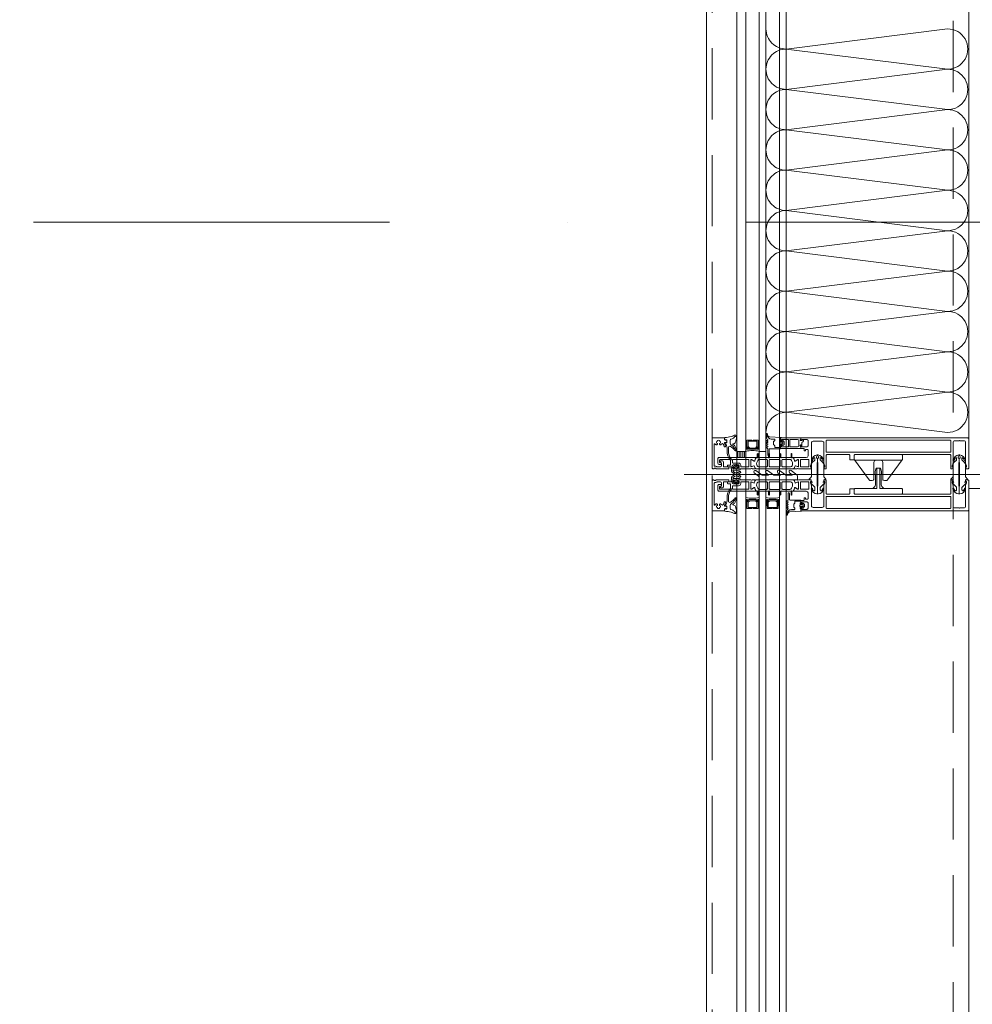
# Model space of a CAD drawing. Header units: millimetres. Extents: x 213386 to 506888, y 183055 to 450952.
# Tile 229 of 256: x 372424 to 373274, y 305035 to 305913. Entities that reach past the tile are written whole.
import ezdxf

# ---------------------------------------------------------------- set-up
doc = ezdxf.new("R2010")
doc.units = ezdxf.units.MM
doc.linetypes.add('ČERCHOVANÁ', pattern=[25.4, 12.7, -6.35, 0, -6.35])
doc.linetypes.add('ČÁRKOVANÁ', pattern=[19.05, 12.7, -6.35])
for name, color, linetype, lineweight in [('FASÁDA DETAILNÍ', 255, 'Continuous', 0), ('NOVA', 255, 'Continuous', 0), ('OSY', 255, 'Continuous', 0)]:
    doc.layers.add(name, color=color, linetype=linetype, lineweight=lineweight)

# ---------------------------------------------------------------- blocks, each defined once
blk = doc.blocks.new('244748_a')
blk.add_lwpolyline([(8.32, -1.69, 0.082248), (6.34, -0.9, -1.09695), (6.94, -0.1, -0.315353), (11.26, -5.15, -0.480529), (10.87, -5.64), (4.27, -5.64), (4.08, -5.45), (-16.53, -5.45), (-16.72, -5.64), (-20.43, -5.64, 0.574019), (-21.93, -4.78), (-22.99, -5.4, 0.524827), (-22.99, -5.9), (-21.93, -6.52, 0.574021), (-20.43, -5.66), (-16.72, -5.66), (-16.53, -5.85), (4.08, -5.85), (4.27, -5.66), (10.87, -5.66, -0.480529), (11.26, -6.15, -0.326229), (6.88, -11.09, -1.09695), (6.28, -10.3, 0.081457), (8.32, -9.61, 0.599203), (7.48, -8.05), (5.52, -8.05, 0.198965), (5.17, -8.2), (2.22, -11.15), (0.93, -12.01, -0.738038), (0.51, -11.62), (0.87, -11, 1), (0.35, -10.7), (0, -11.3), (-0.98, -11.3, 0.619205), (-1.45, -12.06), (-1.28, -12.43, -0.808139), (-2.04, -13.04), (-3.63, -11.44, 0.198906), (-4.34, -11.15), (-14.99, -11.15, -0.198936), (-16.76, -10.42), (-18.98, -8.2, 0.198942), (-19.33, -8.05), (-20.67, -8.05, 0.500217), (-21.09, -8.73, 0.122037), (-18.5, -10.27, -1.093735), (-19.1, -11.07, -0.240768), (-23.7, -6.07, -0.106226), (-23.7, -5.23, -0.256232), (-19, -0.13, -1.093735), (-18.4, -0.92, 0.116856), (-21.09, -2.57, 0.500217), (-20.67, -3.25), (-19.33, -3.25, 0.198942), (-18.98, -3.1), (-16.75, -0.88, -0.198936), (-14.99, -0.15), (-4.34, -0.15, 0.198907), (-3.63, 0.14), (-2.04, 1.74, -0.808139), (-1.28, 1.13), (-1.45, 0.76, 0.619205), (-0.98, 0), (0, 0), (0.35, -0.6, 1), (0.87, -0.3), (0.51, 0.32, -0.738038), (0.93, 0.71), (2.22, -0.15), (5.17, -3.1, 0.198965), (5.52, -3.25), (7.48, -3.25, 0.599203)], format="xyb", close=True)
blk = doc.blocks.new('236134_0100_s_v')
for points in [[(22.8, -23), (22.8, -5), (42, -5, 0.414214), (43, -4), (43, -1, 0.414214), (42, 0), (1, 0, 0.414214), (0, -1), (0, -4, 0.414214), (1, -5), (20.2, -5), (20.2, -23)], [(15, -5, -0.414214), (19, -9), (19, -16.57, 0.165764), (19.53, -23), (23.47, -23, 0.165764), (24, -16.57), (24, -9, -0.414214), (28, -5)]]:
    blk.add_lwpolyline(points, format="xyb")
blk = doc.blocks.new('236134_0200_s_v')
for points in [[(19.58, 5, -0.41166), (17.58, 6.98), (17.45, 22.25, 0.344217), (17.07, 22.73), (16, 23), (14, 23, 0.240828), (13.19, 22.59), (0.19, 4.59)], [(23.42, 5, 0.41166), (25.42, 6.98), (25.55, 22.25, -0.344217), (25.93, 22.73), (27, 23), (29, 23, -0.240828), (29.81, 22.59), (42.81, 4.59)]]:
    blk.add_lwpolyline(points, format="xyb")
blk.add_lwpolyline([(42, 5), (1, 5, 0.414214), (0, 4), (0, 1, 0.414214), (1, 0), (42, 0, 0.414214), (43, 1), (43, 4, 0.414214)], format="xyb", close=True)
blk = doc.blocks.new('284336')
for points in [[(-0.7, -9.6), (-10, -9.6, 0.414511), (-10.51, -10.11), (-10.51, -15.51, -1), (-11.69, -15.51), (-11.69, -9.6), (-12.69, -8.95, -0.668884), (-12.6, -8.23), (-11.99, -8.01, 0.766384), (-11.99, -7.21), (-12.6, -6.99, -0.76831), (-12.6, -6.23), (-11.99, -6.01, 0.766384), (-11.99, -5.21), (-12.6, -4.99, -0.76831), (-12.6, -4.23), (-11.99, -4.01, 0.766384), (-11.99, -3.21), (-12.6, -2.99, -0.877523), (-12.5, -2.22), (-12.1, -2.22, 0.698129), (-11.83, -1.5, -0.220231), (-12.89, 0.78), (-12.89, 3.45, -0.157143), (-12.82, 3.68), (-12.69, 3.42, -0.067482), (-12.48, 2.53, 0.393136), (-8.66, -1.02), (-6.1, -1.02, -0.414214), (-5.61, -1.51), (-5.61, -2.22, -0.267949), (-5.85, -2.65), (-6.35, -2.93, 0.267949), (-6.61, -3.38), (-6.61, -5.84, 0.267949), (-6.35, -6.29), (-5.85, -6.57, -0.267949), (-5.61, -7), (-5.61, -8.11, 0.414215), (-5.1, -8.62), (-0.41, -8.62), (-0.41, -9.31, -0.414212), (-0.7, -9.6)], [(-0.41, 0), (-0.41, -2, 0.990243), (-0.4, -3.02), (0.9, -3.02, 0.414214), (1.21, -2.71), (1.21, -2.61, -0.668123), (1.71, -2.4), (2.75, -3.45, -0.199004), (2.89, -3.79), (2.89, -5.43, -0.199038), (2.75, -5.77), (1.71, -6.82, -0.668191), (1.21, -6.61), (1.21, -6.51, 0.414214), (0.9, -6.2), (-0.4, -6.2, 0.990269), (-0.41, -7.22), (-0.41, -8.6), (-5.1, -8.6, -0.414215), (-5.59, -8.11), (-5.59, -7, 0.267949), (-5.84, -6.56), (-6.34, -6.27, -0.267949), (-6.59, -5.84), (-6.59, -3.38, -0.267949), (-6.34, -2.95), (-5.84, -2.66, 0.267949), (-5.59, -2.22), (-5.59, -1.51, 0.414214), (-6.1, -1), (-8.66, -1, -0.393156), (-12.46, 2.53, 0.067572), (-12.67, 3.43), (-12.8, 3.7, -0.637545), (-12.12, 3.53), (-11.92, 2.53, 0.344315), (-10.06, 0.91), (0, 0.38, -0.406913), (0.39, 0), (-0.41, 0)], [(1.7, -4.31, 0.414235), (1.2, -3.81), (-0.7, -3.81, 0.414214), (-1.2, -4.31), (-1.2, -4.91, 0.414214), (-0.7, -5.41), (1.2, -5.41, 0.414235), (1.7, -4.91), (1.7, -4.31)]]:
    blk.add_lwpolyline(points, format="xyb", close=True)
blk = doc.blocks.new('nesystémový nástavec 18')
for p, q in [((-18, 6.8), (-18, 8.8)), ((-17.5, 9.3), (-15.36, 9.3)), ((-15.36, 9.3), (0, 9.3)), ((0, 9.3), (0, 7.8)), ((-18, 0.5), (-18, 1.8)), ((-17, 6.3), (-17.5, 6.3)), ((-17.5, 2.3), (-17, 2.3)), ((-1.8, 0), (-17.5, 0)), ((-11, 8), (-17, 8)), ((-17, 8), (-17, 6.3)), ((-17, 2.3), (-17, 1.3)), ((-17, 1.3), (-11, 1.3)), ((-11, 1.3), (-11, 8)), ((-2.8, 8), (-9.7, 8)), ((-9.7, 1.3), (-9.7, 8)), ((-9.7, 1.3), (-2.8, 1.3)), ((-1.8, 2.3), (-1.8, 7)), ((0, 0), (-1.8, 0)), ((-0.5, 7.3), (-0.5, 6.8)), ((-0.4, 2.23), (-0.5, 2.04)), ((-0.5, 2.04), (-0.5, 2)), ((0, 6.3), (0.55, 6.3)), ((1.2, 2.44), (0, 2.44)), ((0, 1.5), (0, 0)), ((0.55, 6.3), (0.95, 5.9)), ((0.95, 5.9), (0.95, 4.8)), ((0.95, 4.8), (0.95, 4.14)), ((0.95, 4.14), (1.2, 4.14)), ((1.2, 1.85), (1.2, 2.44)), ((1.4, 3.94), (1.4, 3.84)), ((1.6, 3.64), (1.6, 3.64)), ((1.8, 1.37), (1.7, 1.35)), ((2.25, 1.63), (1.8, 1.37)), ((2.4, 2.84), (2.4, 1.89))]:
    blk.add_line(p, q)
for centre, radius, start, end in [((-17.5, 8.8), 0.5, 90, 180), ((-15.36, 9.8), 0.5, 270, 270.08399), ((-17.5, 6.8), 0.5, 180.0012, 269.9988), ((-17.5, 1.8), 0.5, 89.99896, 180.00017), ((-17.5, 0.5), 0.5, 180, 270.00001), ((-2.8, 7), 1, 0, 90), ((-2.8, 2.3), 1, 270, 0), ((0, 7.3), 0.5, 89.99553, 180.00709), ((0, 6.8), 0.5, 179.9949, 270.00597), ((0, 2), 0.5, 179.97164, 270.03273), ((0, 1.94), 0.5, 89.99745, 144.0007), ((0.75, 4.8), 0.2, 359.96561, 0.03439), ((1.2, 3.94), 0.2, 359.97072, 90.02491), ((1.7, 1.85), 0.5, 179.99915, 269.99998), ((1.6, 3.84), 0.2, 179.97371, 270.03503), ((1.6, 2.84), 0.8, 0.00648, 89.99188), ((2.1, 1.89), 0.3, 299.98153, 0.0183)]:
    blk.add_arc(centre, radius, start, end)
blk = doc.blocks.new('433270')
blk.add_lwpolyline([(1, 0, 0.414364), (0, -1), (0, -1.4, 0.255924), (0.23, -1.83, -0.547723), (0.23, -3.17, 0.255924), (0, -3.6), (0, -14.6, 0.414214), (0.3, -14.9), (1.2, -14.9, 0.414214), (1.7, -14.4), (1.7, -10.3, -0.414214), (2, -10), (6, -10, 0.414248), (7, -9), (7, -7.7, 0.414179), (6.5, -7.2), (5.7, -7.2, 0.414232), (5.4, -7.5), (5.4, -8.2, -0.414198), (5.1, -8.5), (2.8, -8.5, -0.414204), (1.8, -7.5), (1.8, -4.49, -0.147432), (1.97, -3.94, 0.147461), (2.4, -2.5), (2.4, -2.3, -0.414214), (2.9, -1.8), (21.87, -1.8, -0.668178), (22.22, -2.65), (22.16, -2.72, 1), (21.59, -3.29), (21.52, -3.35, 0.198912), (21.38, -3.71), (21.38, -4.05, 0.414214), (22.08, -4.75), (22.38, -4.75, 0.576988), (22.64, -4.3, -0.311246), (24.56, -4.3, 0.576988), (24.82, -4.75), (25.3, -4.75, -0.260065), (25.3, -6.65), (24.82, -6.65, 0.576988), (24.56, -7.1, -0.311246), (22.64, -7.1, 0.576988), (22.38, -6.65), (22.08, -6.65, 0.414214), (21.38, -7.35), (21.38, -7.61, 0.267949), (21.63, -8.04), (21.89, -8.2, -0.637047), (21.73, -10), (19.83, -10.7, 0.315299), (19.5, -11.17), (19.5, -11.49, 0.520567), (20.17, -11.96), (22.83, -10.99, -0.520567), (23.5, -11.46), (23.5, -12.5, 0.414062), (24, -13), (25, -13, 0.414186), (25.5, -12.5), (25.5, -11.5, -0.414182), (26, -11), (27, -11, 0.414214), (27.5, -10.5), (27.5, -0.5, 0.414214), (27, 0), (1, 0)], format="xyb", close=True)
blk = doc.blocks.new('284325')
for points in [[(0.84, -5.23, -0.560316), (0.94, -4.73), (1.94, -4.36, 0.3153), (2.14, -4.08), (2.14, -1.89, 0.451558), (1.8, -1.59), (0.9, -1.7, -0.399586), (0.57, -1.46), (0.3, -0.07, -0.415977), (0.53, 0.29, 0.024107), (6.15, 1.24, 0.076636), (8.99, 2.34, -0.577615), (10.79, 1.3), (10.02, 1.37, 0.283171), (9.08, 0.9, -0.168429), (7.07, -0.74), (5.9, -1.16, 0.315302), (5.24, -2.1), (5.24, -4.21, 0.269719), (6.76, -6.82, -0.194797), (10.18, -11.53, -0.342663), (9.17, -11.17, 0.119207), (5.43, -7.59, 0.578571), (3.63, -8.62), (3.63, -11.77, 0.176415), (6.16, -18.72, -1), (5.24, -19.49, -0.176415), (2.43, -11.77), (2.43, -8.89, 0.208286), (0.84, -5.23)], [(8.95, -6.65), (10.32, -8.78, -0.134555), (10.79, -10.63, -0.339795), (10.19, -11.53, 0.194788), (6.76, -6.81, -0.269736), (5.25, -4.21), (5.25, -2.1, -0.315302), (5.9, -1.17), (7.07, -0.74, 0.168429), (9.09, 0.89, -0.283167), (10.01, 1.36), (10.79, 1.29), (10.79, -0.74, -0.070852), (10.71, -1.3), (9.95, -3.93, -0.241839), (9.08, -4.83), (7.93, -5.22, 0.836024), (8.08, -6.19), (8.11, -6.19, -0.255349), (8.95, -6.65)]]:
    blk.add_lwpolyline(points, format="xyb", close=True)
blk = doc.blocks.new('*U4002')
for points in [[(0, 0, 0.414243), (0.1, 0.1), (0, 0.9, -1.0001), (0.2, 0.9), (0.1, 0.1, 0.414228), (0.2, 0, 0.414228)], [(0.2, 0, 0.414243), (0.3, 0.1), (0.2, 0.9, -1.0001), (0.4, 0.9), (0.3, 0.1, 0.414228), (0.4, 0, 0.414228)], [(0.4, 0, 0.414243), (0.5, 0.1), (0.4, 0.9, -1.0001), (0.6, 0.9), (0.5, 0.1, 0.414228), (0.6, 0, 0.414228)], [(0.6, 0, 0.414243), (0.7, 0.1), (0.6, 0.9, -1.0001), (0.8, 0.9), (0.7, 0.1, 0.414228), (0.8, 0, 0.414228)], [(0.8, 0, 0.414243), (0.9, 0.1), (0.8, 0.9, -1.0001), (1, 0.9), (0.9, 0.1, 0.414228), (1, 0, 0.414228)], [(1, 0, 0.414243), (1.1, 0.1), (1, 0.9, -1.0001), (1.2, 0.9), (1.1, 0.1, 0.414228), (1.2, 0, 0.414228)], [(1.2, 0, 0.414243), (1.3, 0.1), (1.2, 0.9, -1.0001), (1.4, 0.9), (1.3, 0.1, 0.414228), (1.4, 0, 0.414228)], [(1.4, 0, 0.414243), (1.5, 0.1), (1.4, 0.9, -1.0001), (1.6, 0.9), (1.5, 0.1, 0.414228), (1.6, 0, 0.414228)], [(1.6, 0, 0.414243), (1.7, 0.1), (1.6, 0.9, -1.0001), (1.8, 0.9), (1.7, 0.1, 0.414228), (1.8, 0, 0.414228)], [(1.8, 0, 0.414243), (1.9, 0.1), (1.8001, 0.9, -1.0001), (2, 0.9), (1.9001, 0.1, 0.414228), (2, 0, 0.414228)]]:
    blk.add_lwpolyline(points, format="xyb")
blk = doc.blocks.new('288126')
for points in [[(-16.5, 0), (16.5, 0)], [(-21.36, -6.34), (-17.8, -3.69)], [(-14.71, -4.5), (-19.87, -8.34)], [(-17, -2.08), (-17, -0.5)], [(-8.83, -4.3), (-14.11, -4.3)], [(-10.96, -6.34), (-8.71, -4.66)], [(-4.31, -4.5), (-9.47, -8.34)], [(1.81, -4.3), (-3.71, -4.3)], [(-0.35, -6.36), (1.93, -4.66)], [(6.33, -4.5), (1.14, -8.37)], [(12.21, -4.3), (6.93, -4.3)], [(10.05, -6.36), (12.33, -4.66)], [(16.6, -4.6), (11.54, -8.37)], [(17, -0.5), (17, -3.8)]]:
    blk.add_lwpolyline(points)
for centre, radius, start, end in [((16.5, -0.5), 0.5, 0, 90), ((-20.61, -7.34), 1.25, 126.70591, 306.70591), ((-16.5, -0.5), 0.5, 90, 180), ((-10.21, -7.34), 1.25, 126.70591, 306.70591), ((0.4, -7.37), 1.25, 126.70591, 306.70591), ((10.8, -7.37), 1.25, 126.70591, 306.70591), ((16, -3.8), 1, 306.70591, 0)]:
    blk.add_arc(centre, radius, start, end)
at = {"extrusion": (0, 0, -1)}
for centre, radius, start, end in [((19, -2.08), 2, 180, 233.29409), ((14.11, -5.3), 1, 53.29409, 90), ((8.83, -4.5), 0.2, 90, 233.29409), ((3.71, -5.3), 1, 53.29409, 90), ((-1.81, -4.5), 0.2, 90, 233.29409), ((-6.93, -5.3), 1, 53.29409, 90), ((-12.21, -4.5), 0.2, 90, 233.29409)]:
    blk.add_arc(centre, radius, start, end, dxfattribs=at)
blk = doc.blocks.new('246426')
for points in [[(-1.84, 0.64), (-2.86, -0.38, 0.198926), (-3.15, -1.09), (-3.15, -2.31, 0.198926), (-2.86, -3.02), (-1.84, -4.04, 0.637051), (-1.5, -3.92), (-1.45, -3.4), (-0.3, -3.4, -0.41484), (0, -3.7), (0, -5.19, 0.414232), (0.5, -5.69), (2.14, -5.69, 0.071862), (2.2, -5.68, 0.157876), (3.73, -4.64, 0.360336), (3.48, 2.39, 0.964062), (2.54, 1.48, -0.403385), (2.25, -4.34, -0.190964), (2.11, -4.39), (1.7, -4.39, -0.414214), (1.2, -3.89), (1.2, 1.31, 0.414201), (0.2, 2.31), (0, 2.31), (0, 0.3, -0.414214), (-0.3, 0), (-1.45, 0), (-1.5, 0.52, 0.637051), (-1.84, 0.64)], [(-2.25, -1.4, -0.414214), (-1.85, -1), (-0.4, -1, -0.414214), (0, -1.4), (0, -2, -0.414214), (-0.4, -2.4), (-1.85, -2.4, -0.414214), (-2.25, -2), (-2.25, -1.4)]]:
    blk.add_lwpolyline(points, format="xyb", close=True)

msp = doc.modelspace()

# ---------------------------------------------------------------- hatches: boundary and pattern name
at = {"layer": 'FASÁDA DETAILNÍ'}
h = msp.add_hatch(dxfattribs=at)
h.set_pattern_fill('ANSI31', color=256, scale=0.5, angle=585)
h.set_pattern_definition([(270, (440451.9952, 271622.2332), (1.5875, -8e-16), [])])
h.paths.add_polyline_path([(373071.64, 305527.65), (373071.64, 305522.15), (373063.64, 305522.15), (373063.64, 305527.65)])

# ---------------------------------------------------------------- linework, layer by layer
for p, q in [((373063.64, 288952.65), (373063.64, 307967.15)), ((373063.64, 293752.65), (373063.64, 307967.15)), ((373063.64, 284292.15), (373063.64, 307967.15)), ((373071.64, 307967.15), (373071.64, 288952.65)), ((373071.64, 307967.15), (373071.64, 293752.65)), ((373071.64, 307967.15), (373071.64, 297319.03)), ((373071.64, 307967.15), (373071.64, 292519.03)), ((373071.64, 307967.15), (373071.64, 287719.03)), ((373083.64, 288952.65), (373083.64, 307967.15)), ((373083.64, 293752.65), (373083.64, 307967.15)), ((373083.64, 297319.03), (373083.64, 307967.15)), ((373083.64, 292519.03), (373083.64, 307967.15)), ((373083.64, 287719.03), (373083.64, 307967.15)), ((373089.64, 307967.15), (373089.64, 288952.65)), ((373089.64, 307967.15), (373089.64, 293752.65)), ((373089.64, 307967.15), (373089.64, 297319.03)), ((373089.64, 307967.15), (373089.64, 292519.03)), ((373089.64, 307967.15), (373089.64, 287719.03)), ((373101.64, 288952.65), (373101.64, 307967.15)), ((373101.64, 293752.65), (373101.64, 307967.15)), ((373101.64, 297319.03), (373101.64, 307967.15)), ((373101.64, 292519.03), (373101.64, 307967.15)), ((373101.64, 287719.03), (373101.64, 307967.15)), ((373107.64, 307967.15), (373107.64, 288952.65)), ((373107.64, 307967.15), (373107.64, 293752.65)), ((373063.64, 305936.65), (373063.64, 305527.65)), ((373071.64, 305527.65), (373071.64, 305936.65)), ((373083.64, 305936.65), (373083.64, 305527.65)), ((373089.64, 305527.65), (373089.64, 305936.65)), ((373063.64, 305527.65), (373071.64, 305527.65)), ((373089.64, 305527.65), (373083.64, 305527.65)), ((373016.69, 305507.15), (373384.93, 305507.15)), ((373107.64, 305486.65), (373107.64, 304545.65)), ((373270.64, 305475.65), (373270.64, 303363.65))]:
    msp.add_line(p, q, dxfattribs=at)
for points in [[(399616.64, 284292.15), (373036.64, 284292.15), (373036.64, 307972.15), (399616.64, 307972.15)], [(373082.64, 305537.65), (373082.64, 305531.65), (373080.64, 305529.65), (373074.64, 305529.65), (373072.64, 305531.65), (373072.64, 305537.65), (373077.14, 305537.65), (373077.14, 305537.15), (373078.14, 305537.15), (373078.14, 305537.65)], [(373073.64, 305536.65), (373081.64, 305536.65), (373081.64, 305532.07), (373080.22, 305530.65), (373075.19, 305530.65), (373073.64, 305532.07)], [(373063.64, 305527.65), (373063.64, 305522.15), (373071.64, 305522.15), (373071.64, 305527.65)], [(373082.64, 305476.65), (373082.64, 305482.65), (373080.64, 305484.65), (373074.64, 305484.65), (373072.64, 305482.65), (373072.64, 305476.65), (373077.14, 305476.65), (373077.14, 305477.15), (373078.14, 305477.15), (373078.14, 305476.65)], [(373073.64, 305477.65), (373081.64, 305477.65), (373081.64, 305482.24), (373080.22, 305483.65), (373075.19, 305483.65), (373073.64, 305482.24)], [(373100.64, 305476.65), (373100.64, 305482.65), (373098.64, 305484.65), (373092.64, 305484.65), (373090.64, 305482.65), (373090.64, 305476.65), (373095.14, 305476.65), (373095.14, 305477.15), (373096.14, 305477.15), (373096.14, 305476.65)], [(373091.64, 305477.65), (373099.64, 305477.65), (373099.64, 305482.24), (373098.22, 305483.65), (373093.19, 305483.65), (373091.64, 305482.24)]]:
    msp.add_lwpolyline(points, close=True, dxfattribs=at)
at = {"layer": 'FASÁDA DETAILNÍ', "linetype": 'ČÁRKOVANÁ', "ltscale": 5}
msp.add_lwpolyline([(399611.64, 284297.15), (373041.64, 284297.15), (373041.64, 307967.15), (399611.64, 307967.15)], close=True, dxfattribs=at)
at = {"layer": 'FASÁDA DETAILNÍ', "color": 7, "linetype": 'ČÁRKOVANÁ', "ltscale": 5}
msp.add_lwpolyline([(399396.64, 284512.15), (373256.64, 284512.15), (373256.64, 307752.15), (399396.64, 307752.15)], close=True, dxfattribs=at)
at = {"layer": 'FASÁDA DETAILNÍ'}
msp.add_lwpolyline([(373270.64, 305538.65), (373270.64, 307738.15)], dxfattribs=at)
for points in [[(373269.64, 305539.65), (373121.14, 305539.65, 0.414214), (373120.64, 305539.15), (373120.64, 305537.85, 0.41422), (373121.14, 305537.35), (373121.64, 305537.35), (373121.64, 305538.35), (373126.14, 305538.35, -0.414214), (373127.14, 305537.35), (373127.14, 305532.65, -0.414214), (373126.14, 305531.65), (373121.64, 305531.65), (373121.64, 305533.35), (373121.14, 305533.35, 0.414201), (373120.64, 305532.85), (373120.64, 305530.85, 0.414214), (373121.14, 305530.35), (373123.28, 305530.35, -0.414214), (373123.78, 305529.85), (373123.78, 305528.05), (373125.03, 305528.05), (373125.03, 305529.25), (373126.84, 305529.25, -0.414214), (373127.14, 305528.95), (373127.14, 305523.66, -0.414167), (373125.64, 305522.16), (373118.64, 305522.15), (373114.54, 305522.15, 0.57735), (373114.19, 305521.55), (373114.69, 305520.69), (373115.12, 305519.2, 0.488701), (373115.56, 305519.02), (373118.03, 305520.45), (373118.45, 305520.45, -0.432566), (373118.64, 305520.25), (373118.64, 305513.95, -0.548397), (373118.36, 305513.76), (373115.98, 305514.83, 0.425336), (373115.71, 305514.72), (373114.89, 305512.7, 0.531563), (373115.26, 305512.15), (373117.33, 305512.15, 0.231306), (373117.56, 305512.27, -0.306185), (373117.88, 305512.37), (373118.64, 305512.15), (373129.14, 305512.15, 0.414214), (373130.14, 305513.15), (373130.14, 305513.65), (373129.34, 305513.65), (373129.34, 305515.15), (373130, 305516.3, 0.13165), (373130.14, 305516.8), (373130.14, 305535.16, -0.414214), (373131.64, 305536.66), (373135.14, 305536.66, -0.399985), (373136.14, 305536.66), (373139.84, 305536.66, -0.414214), (373141.34, 305535.16), (373141.34, 305516.8, 0.13165), (373141.47, 305516.3), (373142.13, 305515.15), (373142.13, 305513.65), (373141.33, 305513.65), (373141.33, 305513.15, 0.414214), (373142.33, 305512.15), (373142.84, 305512.15, 0.414214), (373143.34, 305512.65), (373143.34, 305524.25, -0.414214), (373143.84, 305524.75), (373151.24, 305524.75, -0.399985), (373152.24, 305524.75), (373163.84, 305524.75, -0.414214), (373164.34, 305524.25), (373164.34, 305520.65, 0.414214), (373164.84, 305520.15), (373167.84, 305520.15, 0.414214), (373168.34, 305520.65), (373168.34, 305524.25, -0.414214), (373168.84, 305524.75), (373176.14, 305524.75, -0.38324), (373177.14, 305524.75), (373202.64, 305524.75, -0.38324), (373203.64, 305524.75), (373219.14, 305524.75, -0.38324), (373220.14, 305524.75), (373245.64, 305524.75, -0.38324), (373246.64, 305524.75), (373253.94, 305524.75, -0.414214), (373254.44, 305524.25), (373254.44, 305512.65, 0.414214), (373254.94, 305512.15), (373255.44, 305512.15, 0.414214), (373256.44, 305513.15), (373256.44, 305513.65), (373255.64, 305513.65), (373255.64, 305515.15), (373256.3, 305516.31, 0.116937), (373256.44, 305516.81), (373256.44, 305535.66, -0.414232), (373257.94, 305537.16), (373261.65, 305537.16, -0.399985), (373262.65, 305537.16), (373266.14, 305537.16, -0.414232), (373267.64, 305535.66), (373267.64, 305516.81, 0.116937), (373267.77, 305516.31), (373268.44, 305515.15), (373268.44, 305513.65), (373267.64, 305513.65), (373267.64, 305513.15, 0.414214), (373268.64, 305512.15), (373269.64, 305512.15, 0.414214), (373270.64, 305513.15), (373270.64, 305538.65, 0.414214), (373269.64, 305539.65)], [(373143.84, 305537.55), (373253.94, 305537.55, -0.414214), (373254.44, 305537.05), (373254.44, 305527.35, -0.414214), (373253.94, 305526.85), (373143.84, 305526.85, -0.414214), (373143.34, 305527.35), (373143.34, 305537.05, -0.414214), (373143.84, 305537.55)], [(373076.14, 305512.15), (373065.14, 305512.15, -0.414426), (373064.64, 305512.65), (373064.64, 305513.15), (373065.64, 305513.15), (373065.64, 305514.65, 0.414214), (373064.64, 305515.65), (373063.14, 305515.65, 0.399985), (373062.14, 305515.65), (373060.64, 305515.65, 0.414214), (373059.64, 305514.65), (373059.64, 305513.15), (373060.64, 305513.15), (373060.64, 305512.65, -0.414456), (373060.14, 305512.15), (373058.84, 305512.16, -0.413971), (373058.54, 305512.46), (373058.54, 305513.65, 0.414214), (373058.24, 305513.95), (373055.24, 305513.95), (373055.24, 305514.95, -0.414214), (373055.74, 305515.45), (373057.64, 305515.45, 0.414214), (373058.14, 305515.95), (373058.14, 305519.45, 0.414206), (373057.14, 305520.45), (373048.84, 305520.45, 0.414206), (373048.34, 305519.95), (373048.34, 305518.05, 0.414219), (373048.84, 305517.55), (373049.64, 305517.55, -0.414214), (373050.14, 305517.05), (373050.14, 305516.55, -0.414214), (373049.64, 305516.05), (373047.84, 305516.05, -0.414214), (373046.84, 305517.05), (373046.84, 305521.15, -0.414214), (373047.84, 305522.15), (373076.14, 305522.15), (373080.24, 305522.15, -0.57735), (373080.58, 305521.55), (373080.09, 305520.69), (373079.66, 305519.2, -0.488701), (373079.22, 305519.02), (373076.75, 305520.45), (373076.33, 305520.45, 0.432566), (373076.14, 305520.25), (373076.14, 305513.95, 0.548397), (373076.42, 305513.76), (373078.8, 305514.83, -0.425336), (373079.07, 305514.72), (373079.89, 305512.7, -0.531563), (373079.52, 305512.15), (373077.45, 305512.15, -0.231306), (373077.22, 305512.27, 0.306185), (373076.9, 305512.37), (373076.14, 305512.15)], [(373114.3, 305512.15), (373102.39, 305512.15), (373080.48, 305512.15, -0.305837), (373080.01, 305512.47), (373079.09, 305514.75, 0.425336), (373078.82, 305514.86), (373077.21, 305514.15, -0.543753), (373076.15, 305514.83), (373076.15, 305519.73, -0.578182), (373077.05, 305520.25), (373079.24, 305518.99, 0.488505), (373079.68, 305519.17), (373080.11, 305520.68), (373080.88, 305522, -0.282478), (373081.15, 305522.15), (373081.6, 305522.15, 1.447009), (373081.95, 305522.29), (373081.95, 305525.25, -1), (373082.75, 305525.25), (373082.75, 305522.29, 1.447009), (373083.1, 305522.15), (373091.64, 305522.15, 1.447009), (373091.99, 305522.29), (373091.99, 305525.25, -1), (373092.79, 305525.25), (373092.79, 305522.29, 1.447009), (373093.14, 305522.15), (373101.64, 305522.15, 1.447009), (373101.99, 305522.29), (373101.99, 305525.25, -1), (373102.79, 305525.25), (373102.79, 305522.29, 1.447009), (373103.14, 305522.15), (373111.68, 305522.15, 1.447009), (373112.03, 305522.29), (373112.03, 305525.25, -1), (373112.83, 305525.25), (373112.83, 305522.29, 1.447009), (373113.18, 305522.15), (373113.62, 305522.15, -0.282478), (373113.9, 305522), (373114.66, 305520.68), (373115.1, 305519.17, 0.488505), (373115.54, 305518.99), (373117.73, 305520.25, -0.578182), (373118.63, 305519.73), (373118.63, 305514.83, -0.543753), (373117.57, 305514.15), (373115.95, 305514.86, 0.425336), (373115.69, 305514.75), (373114.76, 305512.47, -0.305837), (373114.3, 305512.15)], [(373073.94, 305520.45), (373060.24, 305520.45, 0.414214), (373059.74, 305519.95), (373059.74, 305517.75, 0.414214), (373060.24, 305517.25), (373065.21, 305517.25, -0.411139), (373067.24, 305515.25), (373067.24, 305514.25, 0.414214), (373067.74, 305513.75), (373073.94, 305513.75, 0.414214), (373074.44, 305514.25), (373074.44, 305519.95, 0.414214), (373073.94, 305520.45)], [(373083.19, 305513.75), (373090.09, 305513.75, 0.414218), (373091.09, 305514.75), (373091.09, 305519.55, 0.414218), (373090.09, 305520.55), (373083.73, 305520.55, 0.305619), (373082.34, 305519.62), (373081.56, 305517.69, 0.176429), (373081.49, 305515.64), (373081.76, 305514.79, 0.324916), (373083.19, 305513.75)], [(373093.39, 305513.75), (373101.39, 305513.75, 0.414214), (373102.39, 305514.75), (373102.39, 305519.55, 0.414214), (373101.39, 305520.55), (373093.39, 305520.55, 0.414214), (373092.39, 305519.55), (373092.39, 305514.75, 0.414214), (373093.39, 305513.75)], [(373104.69, 305513.75), (373111.59, 305513.75, 0.324916), (373113.02, 305514.79), (373113.29, 305515.64, 0.176429), (373113.22, 305517.69), (373112.44, 305519.62, 0.305619), (373111.05, 305520.55), (373104.69, 305520.55, 0.414218), (373103.69, 305519.55), (373103.69, 305514.75, 0.414218), (373104.69, 305513.75)], [(373127.94, 305514.25, -0.414214), (373127.44, 305513.75), (373120.94, 305513.75, -0.414214), (373120.44, 305514.25), (373120.44, 305519.95, -0.414214), (373120.94, 305520.45), (373127.44, 305520.45, -0.414214), (373127.94, 305519.95), (373127.94, 305514.25)], [(373076.14, 305502.15), (373065.14, 305502.15, 0.414426), (373064.64, 305501.65), (373064.64, 305501.16), (373065.64, 305501.16), (373065.64, 305499.66, -0.414214), (373064.64, 305498.66), (373063.14, 305498.66, -0.399985), (373062.14, 305498.66), (373060.64, 305498.66, -0.414214), (373059.64, 305499.66), (373059.64, 305501.15), (373060.64, 305501.15), (373060.64, 305501.65, 0.414456), (373060.14, 305502.15), (373058.84, 305502.15, 0.413971), (373058.54, 305501.85), (373058.54, 305500.65, -0.414214), (373058.24, 305500.35), (373055.24, 305500.35), (373055.24, 305499.35, 0.414214), (373055.74, 305498.85), (373057.64, 305498.85, -0.414214), (373058.14, 305498.35), (373058.14, 305494.85, -0.414206), (373057.14, 305493.85), (373048.84, 305493.85, -0.414206), (373048.34, 305494.35), (373048.34, 305496.25, -0.414219), (373048.84, 305496.75), (373049.64, 305496.75, 0.414214), (373050.14, 305497.25), (373050.14, 305497.75, 0.414214), (373049.64, 305498.25), (373047.84, 305498.25, 0.414214), (373046.84, 305497.25), (373046.84, 305493.15, 0.414214), (373047.84, 305492.15), (373076.14, 305492.15), (373080.24, 305492.15, 0.57735), (373080.58, 305492.75), (373080.09, 305493.62), (373079.66, 305495.11, 0.488701), (373079.22, 305495.29), (373076.75, 305493.85), (373076.33, 305493.85, -0.432566), (373076.14, 305494.05), (373076.14, 305500.36, -0.548397), (373076.42, 305500.54), (373078.8, 305499.48, 0.425336), (373079.07, 305499.58), (373079.89, 305501.61, 0.531563), (373079.52, 305502.16), (373077.45, 305502.16, 0.231306), (373077.22, 305502.04, -0.306185), (373076.9, 305501.94), (373076.14, 305502.15)], [(373073.94, 305493.85), (373060.24, 305493.85, -0.414214), (373059.74, 305494.35), (373059.74, 305496.56, -0.414214), (373060.24, 305497.06), (373065.21, 305497.06, 0.411139), (373067.24, 305499.06), (373067.24, 305500.05, -0.414214), (373067.74, 305500.55), (373073.94, 305500.55, -0.414214), (373074.44, 305500.05), (373074.44, 305494.35, -0.414214), (373073.94, 305493.85)], [(373114.3, 305502.15), (373102.39, 305502.16), (373080.48, 305502.15, 0.305837), (373080.01, 305501.84), (373079.09, 305499.55, -0.425336), (373078.82, 305499.45), (373077.21, 305500.16, 0.543753), (373076.15, 305499.48), (373076.15, 305494.57, 0.578182), (373077.05, 305494.06), (373079.24, 305495.32, -0.488505), (373079.68, 305495.14), (373080.11, 305493.63), (373080.88, 305492.3, 0.282478), (373081.15, 305492.16), (373081.6, 305492.16, -1.447009), (373081.95, 305492.02), (373081.95, 305489.06, 1), (373082.75, 305489.06), (373082.75, 305492.02, -1.447009), (373083.1, 305492.16), (373091.64, 305492.16, -1.447009), (373091.99, 305492.02), (373091.99, 305489.06, 1), (373092.79, 305489.06), (373092.79, 305492.02, -1.447009), (373093.14, 305492.16), (373101.64, 305492.16, -1.447009), (373101.99, 305492.02), (373101.99, 305489.06, 1), (373102.79, 305489.06), (373102.79, 305492.02, -1.447009), (373103.14, 305492.16), (373111.68, 305492.16, -1.447009), (373112.03, 305492.02), (373112.03, 305489.06, 1), (373112.83, 305489.06), (373112.83, 305492.02, -1.447009), (373113.18, 305492.16), (373113.62, 305492.16, 0.282478), (373113.9, 305492.3), (373114.66, 305493.63), (373115.1, 305495.14, -0.488505), (373115.54, 305495.32), (373117.73, 305494.06, 0.578182), (373118.63, 305494.57), (373118.63, 305499.48, 0.543753), (373117.57, 305500.16), (373115.95, 305499.45, -0.425336), (373115.69, 305499.55), (373114.76, 305501.84, 0.305837), (373114.3, 305502.15)], [(373083.19, 305500.56), (373090.09, 305500.56, -0.414218), (373091.09, 305499.56), (373091.09, 305494.76, -0.414218), (373090.09, 305493.76), (373083.73, 305493.76, -0.305619), (373082.34, 305494.69), (373081.56, 305496.62, -0.176429), (373081.49, 305498.67), (373081.76, 305499.52, -0.324916), (373083.19, 305500.56)], [(373093.39, 305500.56), (373101.39, 305500.56, -0.414214), (373102.39, 305499.56), (373102.39, 305494.76, -0.414214), (373101.39, 305493.76), (373093.39, 305493.76, -0.414214), (373092.39, 305494.76), (373092.39, 305499.56, -0.414214), (373093.39, 305500.56)], [(373104.69, 305500.56), (373111.59, 305500.56, -0.324916), (373113.02, 305499.52), (373113.29, 305498.67, -0.176429), (373113.22, 305496.62), (373112.44, 305494.69, -0.305619), (373111.05, 305493.76), (373104.69, 305493.76, -0.414218), (373103.69, 305494.76), (373103.69, 305499.56, -0.414218), (373104.69, 305500.56)], [(373269.64, 305474.65), (373121.14, 305474.65, -0.414214), (373120.64, 305475.15), (373120.64, 305476.45, -0.41422), (373121.14, 305476.95), (373121.64, 305476.95), (373121.64, 305475.95), (373126.14, 305475.95, 0.414214), (373127.14, 305476.95), (373127.14, 305481.65, 0.414214), (373126.14, 305482.65), (373121.64, 305482.65), (373121.64, 305480.95), (373121.14, 305480.95, -0.414201), (373120.64, 305481.45), (373120.64, 305483.45, -0.414214), (373121.14, 305483.95), (373123.28, 305483.95, 0.414214), (373123.78, 305484.45), (373123.78, 305486.25), (373125.03, 305486.25), (373125.03, 305485.05), (373126.84, 305485.05, 0.414214), (373127.14, 305485.35), (373127.14, 305490.65, 0.414167), (373125.64, 305492.15), (373118.64, 305492.15), (373114.54, 305492.15, -0.57735), (373114.19, 305492.75), (373114.69, 305493.62), (373115.12, 305495.11, -0.488701), (373115.56, 305495.29), (373118.03, 305493.85), (373118.45, 305493.85, 0.432566), (373118.64, 305494.05), (373118.64, 305500.36, 0.548397), (373118.36, 305500.54), (373115.98, 305499.48, -0.425336), (373115.71, 305499.58), (373114.89, 305501.61, -0.531563), (373115.26, 305502.16), (373117.33, 305502.16, -0.231306), (373117.56, 305502.04, 0.306185), (373117.88, 305501.94), (373118.64, 305502.15), (373129.14, 305502.15, -0.414214), (373130.14, 305501.15), (373130.14, 305500.65), (373129.34, 305500.65), (373129.34, 305499.15), (373130, 305498.01, -0.13165), (373130.14, 305497.51), (373130.14, 305479.15, 0.414214), (373131.64, 305477.65), (373135.14, 305477.65, 0.399985), (373136.14, 305477.65), (373139.84, 305477.65, 0.414214), (373141.34, 305479.15), (373141.34, 305497.51, -0.13165), (373141.47, 305498.01), (373142.13, 305499.15), (373142.13, 305500.65), (373141.33, 305500.65), (373141.33, 305501.15, -0.414214), (373142.33, 305502.15), (373142.84, 305502.15, -0.414214), (373143.34, 305501.65), (373143.34, 305490.05, 0.414214), (373143.84, 305489.55), (373151.24, 305489.55, 0.399985), (373152.24, 305489.55), (373163.84, 305489.55, 0.414214), (373164.34, 305490.05), (373164.34, 305493.65, -0.414214), (373164.84, 305494.15), (373167.84, 305494.15, -0.414214), (373168.34, 305493.65), (373168.34, 305490.05, 0.414214), (373168.84, 305489.55), (373176.14, 305489.55, 0.38324), (373177.14, 305489.55), (373202.64, 305489.55, 0.38324), (373203.64, 305489.55), (373219.14, 305489.55, 0.38324), (373220.14, 305489.55), (373245.64, 305489.55, 0.38324), (373246.64, 305489.55), (373253.94, 305489.55, 0.414214), (373254.44, 305490.05), (373254.44, 305501.65, -0.414214), (373254.94, 305502.15), (373255.44, 305502.15, -0.414214), (373256.44, 305501.15), (373256.44, 305500.65), (373255.64, 305500.65), (373255.64, 305499.15), (373256.3, 305498, -0.116937), (373256.44, 305497.5), (373256.44, 305478.65, 0.414232), (373257.94, 305477.15), (373261.65, 305477.15, 0.399985), (373262.65, 305477.15), (373266.14, 305477.15, 0.414232), (373267.64, 305478.65), (373267.64, 305497.5, -0.116937), (373267.77, 305498), (373268.44, 305499.15), (373268.44, 305500.65), (373267.64, 305500.65), (373267.64, 305501.15, -0.414214), (373268.64, 305502.15), (373269.64, 305502.15, -0.414214), (373270.64, 305501.15), (373270.64, 305475.65, -0.414214), (373269.64, 305474.65)], [(373127.94, 305500.05, 0.414214), (373127.44, 305500.55), (373120.94, 305500.55, 0.414214), (373120.44, 305500.05), (373120.44, 305494.35, 0.414214), (373120.94, 305493.85), (373127.44, 305493.85, 0.414214), (373127.94, 305494.35), (373127.94, 305500.05)], [(373143.84, 305476.75), (373253.94, 305476.75, 0.414214), (373254.44, 305477.25), (373254.44, 305486.95, 0.414214), (373253.94, 305487.45), (373143.84, 305487.45, 0.414214), (373143.34, 305486.95), (373143.34, 305477.25, 0.414214), (373143.84, 305476.75)]]:
    msp.add_lwpolyline(points, format="xyb", close=True, dxfattribs=at)
for centre, radius, start, end in [((373072.14, 305535.52), 0.596, 213.03656, 326.96344), ((373072.14, 305535.22), 0.596, 213.03656, 326.96344), ((373072.14, 305534.93), 0.596, 213.03656, 326.96344), ((373072.14, 305534.64), 0.596, 213.03656, 326.96344), ((373072.14, 305534.35), 0.596, 213.03656, 326.96344), ((373072.14, 305534.05), 0.596, 213.03656, 326.96344), ((373072.14, 305533.76), 0.596, 213.03656, 326.96344), ((373072.14, 305533.47), 0.596, 213.03656, 326.96344), ((373072.14, 305533.18), 0.596, 213.03656, 326.96344), ((373072.14, 305532.88), 0.596, 213.03656, 326.96344), ((373072.14, 305532.59), 0.596, 213.03656, 326.96344), ((373072.14, 305532.3), 0.596, 213.03656, 326.96344), ((373072.14, 305532.01), 0.596, 213.03656, 326.96344), ((373072.28, 305531.99), 0.879, 223.50356, 316.00509), ((373072.42, 305532.09), 1.26, 231.50044, 308.03437), ((373072.56, 305532.25), 1.71, 237.31435, 302.70505), ((373072.71, 305532.49), 2.25, 241.59719, 298.47266), ((373082.57, 305532.49), 2.25, 241.52734, 298.40281), ((373082.71, 305532.25), 1.71, 237.29495, 302.68565), ((373082.85, 305532.09), 1.26, 231.96563, 308.49956), ((373083, 305531.99), 0.879, 223.99491, 316.49644), ((373083.14, 305535.52), 0.596, 213.03656, 326.96344), ((373083.14, 305535.22), 0.596, 213.03656, 326.96344), ((373083.14, 305534.93), 0.596, 213.03656, 326.96344), ((373083.14, 305534.64), 0.596, 213.03656, 326.96344), ((373083.14, 305534.35), 0.596, 213.03656, 326.96344), ((373083.14, 305534.05), 0.596, 213.03656, 326.96344), ((373083.14, 305533.76), 0.596, 213.03656, 326.96344), ((373083.14, 305533.47), 0.596, 213.03656, 326.96344), ((373083.14, 305533.18), 0.596, 213.03656, 326.96344), ((373083.14, 305532.88), 0.596, 213.03656, 326.96344), ((373083.14, 305532.59), 0.596, 213.03656, 326.96344), ((373083.14, 305532.3), 0.596, 213.03656, 326.96344), ((373083.14, 305532.01), 0.596, 213.03656, 326.96344), ((373072.88, 305532.84), 2.9, 244.70485, 294.69333), ((373072.99, 305533.21), 3.55, 247.59095, 292.70618), ((373077.64, 305505.76), 22.7, 74.67278, 105.32722), ((373082.29, 305533.21), 3.55, 247.29382, 292.40905), ((373082.4, 305532.84), 2.9, 245.30667, 295.29515), ((373077.64, 305508.55), 22.7, 254.67278, 285.32722), ((373095.64, 305508.55), 22.7, 254.67278, 285.32722), ((373072.99, 305481.1), 3.55, 67.29382, 112.40905), ((373072.88, 305481.47), 2.9, 65.30667, 115.29515), ((373072.71, 305481.82), 2.25, 61.52734, 118.40281), ((373072.56, 305482.06), 1.71, 57.29495, 122.68565), ((373072.42, 305482.22), 1.26, 51.96563, 128.49956), ((373072.28, 305482.31), 0.879, 43.99491, 136.49644), ((373072.14, 305482.3), 0.596, 33.03656, 146.96344), ((373072.14, 305482.01), 0.596, 33.03656, 146.96344), ((373072.14, 305481.72), 0.596, 33.03656, 146.96344), ((373072.14, 305481.42), 0.596, 33.03656, 146.96344), ((373072.14, 305481.13), 0.596, 33.03656, 146.96344), ((373072.14, 305480.84), 0.596, 33.03656, 146.96344), ((373072.14, 305480.55), 0.596, 33.03656, 146.96344), ((373072.14, 305480.25), 0.596, 33.03656, 146.96344), ((373072.14, 305479.96), 0.596, 33.03656, 146.96344), ((373072.14, 305479.67), 0.596, 33.03656, 146.96344), ((373072.14, 305479.38), 0.596, 33.03656, 146.96344), ((373072.14, 305479.08), 0.596, 33.03656, 146.96344), ((373072.14, 305478.79), 0.596, 33.03656, 146.96344), ((373082.29, 305481.1), 3.55, 67.59095, 112.70618), ((373082.4, 305481.47), 2.9, 64.70485, 114.69333), ((373082.57, 305481.82), 2.25, 61.59719, 118.47266), ((373082.71, 305482.06), 1.71, 57.31435, 122.70505), ((373082.85, 305482.22), 1.26, 51.50044, 128.03437), ((373083, 305482.31), 0.879, 43.50356, 136.00509), ((373083.14, 305482.3), 0.596, 33.03656, 146.96344), ((373083.14, 305482.01), 0.596, 33.03656, 146.96344), ((373083.14, 305481.72), 0.596, 33.03656, 146.96344), ((373083.14, 305481.42), 0.596, 33.03656, 146.96344), ((373083.14, 305481.13), 0.596, 33.03656, 146.96344), ((373083.14, 305480.84), 0.596, 33.03656, 146.96344), ((373083.14, 305480.55), 0.596, 33.03656, 146.96344), ((373083.14, 305480.25), 0.596, 33.03656, 146.96344), ((373083.14, 305479.96), 0.596, 33.03656, 146.96344), ((373083.14, 305479.67), 0.596, 33.03656, 146.96344), ((373083.14, 305479.38), 0.596, 33.03656, 146.96344), ((373083.14, 305479.08), 0.596, 33.03656, 146.96344), ((373083.14, 305478.79), 0.596, 33.03656, 146.96344), ((373090.99, 305481.1), 3.55, 67.29382, 112.40905), ((373090.88, 305481.47), 2.9, 65.30667, 115.29515), ((373090.71, 305481.82), 2.25, 61.52734, 118.40281), ((373090.56, 305482.06), 1.71, 57.29495, 122.68565), ((373090.42, 305482.22), 1.26, 51.96563, 128.49956), ((373090.28, 305482.31), 0.879, 43.99491, 136.49644), ((373090.14, 305482.3), 0.596, 33.03656, 146.96344), ((373090.14, 305482.01), 0.596, 33.03656, 146.96344), ((373090.14, 305481.72), 0.596, 33.03656, 146.96344), ((373090.14, 305481.42), 0.596, 33.03656, 146.96344), ((373090.14, 305481.13), 0.596, 33.03656, 146.96344), ((373090.14, 305480.84), 0.596, 33.03656, 146.96344), ((373090.14, 305480.55), 0.596, 33.03656, 146.96344), ((373090.14, 305480.25), 0.596, 33.03656, 146.96344), ((373090.14, 305479.96), 0.596, 33.03656, 146.96344), ((373090.14, 305479.67), 0.596, 33.03656, 146.96344), ((373090.14, 305479.38), 0.596, 33.03656, 146.96344), ((373090.14, 305479.08), 0.596, 33.03656, 146.96344), ((373090.14, 305478.79), 0.596, 33.03656, 146.96344), ((373100.29, 305481.1), 3.55, 67.59095, 112.70618), ((373100.4, 305481.47), 2.9, 64.70485, 114.69333), ((373100.57, 305481.82), 2.25, 61.59719, 118.47266), ((373100.71, 305482.06), 1.71, 57.31435, 122.70505), ((373100.85, 305482.22), 1.26, 51.50044, 128.03437), ((373101, 305482.31), 0.879, 43.50356, 136.00509), ((373101.14, 305482.3), 0.596, 33.03656, 146.96344), ((373101.14, 305482.01), 0.596, 33.03656, 146.96344), ((373101.14, 305481.72), 0.596, 33.03656, 146.96344), ((373101.14, 305481.42), 0.596, 33.03656, 146.96344), ((373101.14, 305481.13), 0.596, 33.03656, 146.96344), ((373101.14, 305480.84), 0.596, 33.03656, 146.96344), ((373101.14, 305480.55), 0.596, 33.03656, 146.96344), ((373101.14, 305480.25), 0.596, 33.03656, 146.96344), ((373101.14, 305479.96), 0.596, 33.03656, 146.96344), ((373101.14, 305479.67), 0.596, 33.03656, 146.96344), ((373101.14, 305479.38), 0.596, 33.03656, 146.96344), ((373101.14, 305479.08), 0.596, 33.03656, 146.96344), ((373101.14, 305478.79), 0.596, 33.03656, 146.96344)]:
    msp.add_arc(centre, radius, start, end, dxfattribs=at)
at = {"layer": 'NOVA'}
msp.add_line((373576.64, 305494.65), (373270.64, 305494.65), dxfattribs=at)
at = {"layer": 'OSY', "linetype": 'ČERCHOVANÁ', "ltscale": 25}
msp.add_line((400063.19, 305732.15), (372424.22, 305732.15), dxfattribs=at)
msp.add_line((400063.19, 305732.15), (372424.22, 305732.15), dxfattribs=at)

# ---------------------------------------------------------------- block references
at = {"layer": 'FASÁDA DETAILNÍ', "xscale": -179.9999932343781, "yscale": 179.9999932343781, "zscale": 179.9999932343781, "rotation": 270}
msp.add_blockref('*U4002', (373089.64, 305544.48), dxfattribs=at)
at = {"layer": 'FASÁDA DETAILNÍ'}
for name, p, rotation in [('433270', (373041.64, 305512.15), 90), ('244748_a', (373141.3, 305500.93), 270), ('244748_a', (373267.6, 305500.93), 270), ('246426', (373064.64, 305512.15), 270)]:
    msp.add_blockref(name, p, dxfattribs=dict(at, rotation=rotation))
for name, p in [('284325', (373052.5, 305539.65)), ('284336', (373103.05, 305539.65))]:
    msp.add_blockref(name, p, dxfattribs=at)
at = {"layer": 'FASÁDA DETAILNÍ', "xscale": -1}
for name, p, rotation in [('nesystémový nástavec 18', (373120.64, 305539.65), 180), ('236134_0200_s_v', (373168.34, 305524.75), 180), ('246426', (373064.64, 305502.16), 270), ('288126', (373100.63, 305502.16), 180), ('236134_0100_s_v', (373168.34, 305489.55), 180), ('433270', (373041.64, 305502.15), 90), ('284325', (373052.5, 305474.65), 180), ('284336', (373121.05, 305474.65), 180)]:
    msp.add_blockref(name, p, dxfattribs=dict(at, rotation=rotation))

doc.saveas('drawing.dxf')
